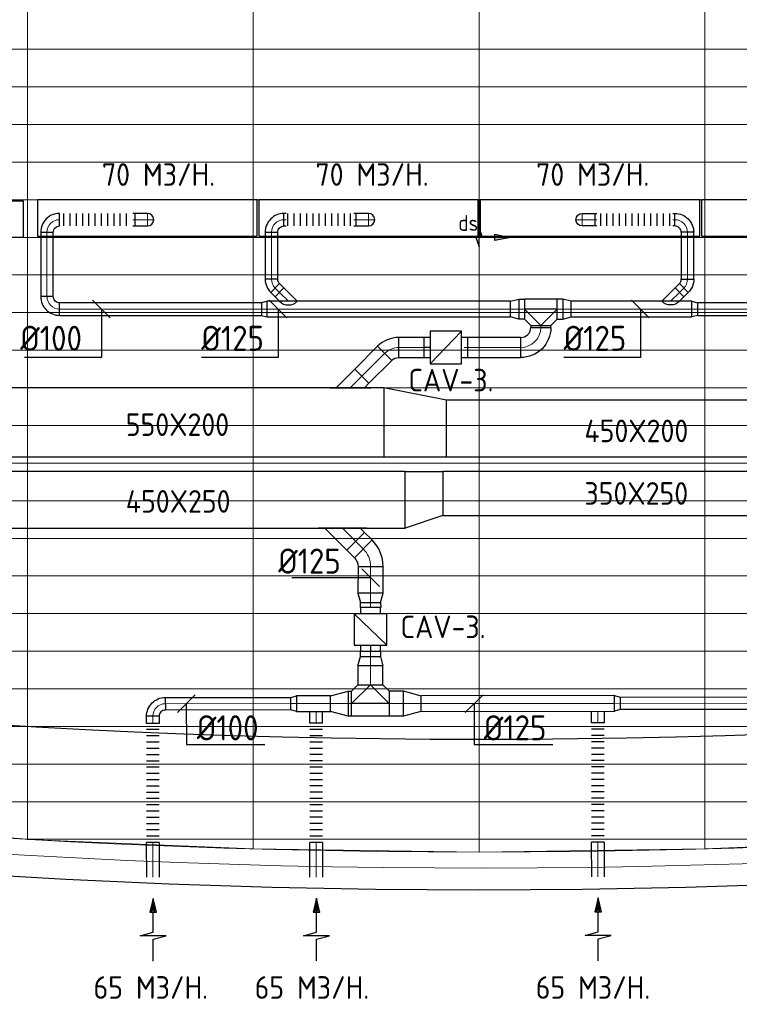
# Model space of a CAD drawing. Header units: millimetres. Extents: x -73257 to 31053, y 5203 to 51987.
# Tile 13 of 58: x -49430 to -43694, y 5903 to 13755. Entities that reach past the tile are written whole.
import ezdxf
from ezdxf.enums import TextEntityAlignment as Align

# ---------------------------------------------------------------- set-up
doc = ezdxf.new("R2010")
doc.units = ezdxf.units.MM
doc.header["$LTSCALE"] = 50
for name, color, linetype in [('4plfd', 254, 'Continuous'), ('BALKEN', 7, 'Continuous'), ('WL570---_RETOUR', 100, 'Continuous'), ('WL570---_TOEVOER', 200, 'Continuous'), ('WM570---', 2, 'Continuous'), ('WM570---_RETOUR', 2, 'Continuous'), ('WM570---_TOEVOER', 2, 'Continuous')]:
    doc.layers.add(name, color=color, linetype=linetype)
for name, color, linetype, lineweight in [('WL570---_BESTAAND-HARTLIJN', 161, 'Continuous', 0), ('WL570---_BESTAAND-MAATVOERING', 161, 'Continuous', 0), ('WL570---_BESTAAND-RETOUR', 140, 'Continuous', 0), ('WL570---_BESTAAND-TOEVOER', 180, 'Continuous', 0)]:
    doc.layers.add(name, color=color, linetype=linetype, lineweight=lineweight)
doc.styles.add('BURO-025', font='ISO96.shx', dxfattribs={"height": 125})
doc.styles.add('LZ-MAATVOEREN', font='simplex')
doc.styles.add('MAATVOERING', font='ISO')

# ---------------------------------------------------------------- blocks, each defined once
blk = doc.blocks.new('Groep-41')
at = {"color": 8, "linetype": 'Continuous', "lineweight": 13}
for p, q in [((-73154.9, 12999.1), (-22154.9, 12999.1)), ((-73154.9, 12699.1), (-22154.9, 12699.1)), ((-73154.9, 12399.1), (-22154.9, 12399.1)), ((-73154.9, 12099.1), (-22154.9, 12099.1))]:
    blk.add_line(p, q, dxfattribs=at)
blk = doc.blocks.new('Groep-50')
at = {"color": 8, "linetype": 'Continuous', "lineweight": 13}
for p, q in [((-51254.9, 18999.1), (-51254.9, 6698.7)), ((-49454.9, 18999.1), (-49454.9, 6622.6)), ((-47654.9, 18999.1), (-47654.9, 6597.2)), ((-45854.9, 15502.4), (-45854.9, 6622.6)), ((-72854.9, 11799.1), (-22392.8, 11799.1)), ((-72188.2, 11499.1), (-23121.3, 11499.1)), ((-71473.3, 11199.1), (-23841, 11199.1)), ((-70711.8, 10899.1), (-24597.7, 10899.1)), ((-69854.9, 10599.1), (-25389.2, 10599.1)), ((-69080.3, 10299.1), (-26229.6, 10299.1)), ((-68159.5, 9999.1), (-27084.9, 9999.1)), ((-67238.6, 9699.1), (-28071.2, 9699.1)), ((-66254.9, 9399.1), (-28992, 9399.1)), ((-65366, 9099.1), (-29943.5, 9099.1)), ((-64290.1, 8799.1), (-31019.4, 8799.1)), ((-63133.8, 8499.1), (-32175.7, 8499.1)), ((-61877.5, 8199.1), (-33432, 8199.1)), ((-60492, 7899.1), (-34817.5, 7899.1)), ((-58929.6, 7599.1), (-36379.9, 7599.1)), ((-57102.8, 7299.1), (-38206.7, 7299.1)), ((-51263.2, 6699.1), (-54854.9, 7003.9)), ((-54812.5, 6999.1), (-40496.9, 6999.1)), ((-51263.2, 6699.1), (-44046.2, 6699.1)), ((-49454.9, 6622.6), (-51254.9, 6698.7)), ((-44054.9, 6698.7), (-45854.9, 6622.6)), ((-47654.9, 6597.2), (-49454.9, 6622.6)), ((-45854.9, 6622.6), (-47654.9, 6597.2))]:
    blk.add_line(p, q, dxfattribs=at)
at = {"color": 8, "linetype": 'Continuous', "lineweight": 13, "flags": 128}
blk.add_lwpolyline([(-22004.9, 19149), (-22004.9, 11828, -0.208473), (-73205.8, 11785.1), (-73304.9, 11828.1)], format="xyb", dxfattribs=at)
at = {"color": 8, "linetype": 'Continuous', "lineweight": 13}
blk.add_arc((-47654.8, 70538.1), 63940.9, 246.496301, 293.503386, dxfattribs=at)
at = {"color": 8}
blk.add_blockref('Groep-41', (0, 0), dxfattribs=at)
blk = doc.blocks.new('Block plafond 3e verd')
at = {"layer": '4plfd'}
blk.add_blockref('Groep-50', (73304.912, -19149.14), dxfattribs=at)
blk = doc.blocks.new('ORN_T_SP')
blk.add_lwpolyline([(-0.5, 0.5), (-0.5, -0.5), (0.5, -0.5), (0.5, 0.5)], close=True)
at = {"style": 'LZ-MAATVOEREN', "flags": 9}
for tag, p in [('ROS_TYPE', (0.6333, 0.6833)), ('ROS_M3H', (0.6333, 0.4833)), ('ROS_ZIJDE', (0.6333, 0.2833)), ('ROS_STAT', (0.6333, 0.0833))]:
    blk.add_attdef(tag, p, '', height=0.125, dxfattribs=at)
blk = doc.blocks.new('KARO')
for p, q in [((1, 0.5), (0, 0.5)), ((0, -0.5), (1, -0.5))]:
    blk.add_line(p, q)
at = {"invisible_edges": 15}
blk.add_3dface([(0, 0.5), (0, -0.5), (1, -0.5), (1, 0.5)], dxfattribs=at)
at = {"layer": 'WL570---_BESTAAND-HARTLIJN'}
blk.add_line((0, 0), (1, 0), dxfattribs=at)
blk = doc.blocks.new('OBO10000090H')
blk.add_lwpolyline([(50, -100, 0.414214), (-100, 50), (-100, -50, -0.414214), (-50, -100)], format="xyb", close=True)
at = {"invisible_edges": 15}
for points in [[(-91.3, -50.8), (-74, 47.7), (-100, 50), (-100, -50)], [(-82.9, -53), (-48.7, 41), (-74, 47.7), (-91.3, -50.8)], [(-75, -56.7), (-25, 29.9), (-48.7, 41), (-82.9, -53)], [(-67.9, -61.7), (-3.6, 14.9), (-25, 29.9), (-75, -56.7)], [(-61.7, -67.9), (14.9, -3.6), (-3.6, 14.9), (-67.9, -61.7)], [(-56.7, -75), (29.9, -25), (14.9, -3.6), (-61.7, -67.9)], [(-53, -82.9), (41, -48.7), (29.9, -25), (-56.7, -75)], [(-50.8, -91.3), (47.7, -74), (41, -48.7), (-53, -82.9)], [(-50, -100), (50, -100), (47.7, -74), (-50.8, -91.3)]]:
    blk.add_3dface(points, dxfattribs=at)
at = {"layer": 'WL570---_BESTAAND-HARTLIJN'}
blk.add_arc((-100, -100), 100, 0, 90, dxfattribs=at)
blk = doc.blocks.new('OBO10000090L')
blk.add_lwpolyline([(50, 0, 0.414214), (-100, 150), (-100, 50, -0.414214), (-50, 0)], format="xyb", close=True)
at = {"invisible_edges": 15}
for points in [[(-91.3, 49.2), (-74, 147.7), (-100, 150), (-100, 50)], [(-82.9, 47), (-48.7, 141), (-74, 147.7), (-91.3, 49.2)], [(-75, 43.3), (-25, 129.9), (-48.7, 141), (-82.9, 47)], [(-67.9, 38.3), (-3.6, 114.9), (-25, 129.9), (-75, 43.3)], [(-61.7, 32.1), (14.9, 96.4), (-3.6, 114.9), (-67.9, 38.3)], [(-56.7, 25), (29.9, 75), (14.9, 96.4), (-61.7, 32.1)], [(-53, 17.1), (41, 51.3), (29.9, 75), (-56.7, 25)], [(-50.8, 8.7), (47.7, 26), (41, 51.3), (-53, 17.1)], [(-50, 0), (50, 0), (47.7, 26), (-50.8, 8.7)]]:
    blk.add_3dface(points, dxfattribs=at)
at = {"layer": 'WL570---_BESTAAND-HARTLIJN'}
blk.add_arc((-100, 0), 100, 0, 90, dxfattribs=at)
blk = doc.blocks.new('MVLINE')
blk.add_line((35.4, -35.4), (-35.4, 35.4))
blk = doc.blocks.new('OBO10000090ZE')
blk.add_lwpolyline([(-50, 0), (50, 0), (50, 100, 1), (-50, 100)], format="xyb", close=True)
at = {"layer": 'WL570---_BESTAAND-HARTLIJN'}
for points in [[(-50, 100), (50, 100)], [(0, 0), (0, 150)]]:
    blk.add_lwpolyline(points, dxfattribs=at)
blk = doc.blocks.new('FLLINE100')
blk.add_line((0, -50), (0, 50))
blk = doc.blocks.new('OEX1000058500')
at = {"rotation": 180}
for p in [(50, 0), (100, 0), (150, 0), (200, 0), (250, 0), (300, 0), (350, 0), (400, 0), (450, 0), (500, 0), (550, 0)]:
    blk.add_blockref('FLLINE100', p, dxfattribs=at)
blk = doc.blocks.new('OBO10000045H')
blk.add_lwpolyline([(50, -41.4, 0.198912), (6.1, 64.6), (-64.6, -6.1, -0.198912), (-50, -41.4)], format="xyb", close=True)
at = {"invisible_edges": 15}
for points in [[(-61.7, -9.3), (14.9, 55), (6.1, 64.6), (-64.6, -6.1)], [(-59, -12.7), (22.9, 44.6), (14.9, 55), (-61.7, -9.3)], [(-56.7, -16.4), (29.9, 33.6), (22.9, 44.6), (-59, -12.7)], [(-54.7, -20.3), (35.9, 22), (29.9, 33.6), (-56.7, -16.4)], [(-53, -24.3), (41, 9.9), (35.9, 22), (-54.7, -20.3)], [(-51.7, -28.5), (44.9, -2.6), (41, 9.9), (-53, -24.3)], [(-50.8, -32.7), (47.7, -15.4), (44.9, -2.6), (-51.7, -28.5)], [(-50.2, -37.1), (49.4, -28.3), (47.7, -15.4), (-50.8, -32.7)], [(-50, -41.4), (50, -41.4), (49.4, -28.3), (-50.2, -37.1)]]:
    blk.add_3dface(points, dxfattribs=at)
at = {"layer": 'WL570---_BESTAAND-HARTLIJN'}
blk.add_arc((-100, -41.4), 100, 0, 45, dxfattribs=at)
blk = doc.blocks.new('OZA1250100045L')
at = {"layer": 'WL570---_TOEVOER'}
blk.add_line((0, 0), (-70.7, 70.7), dxfattribs=at)
blk.add_lwpolyline([(-70.7, 0), (-106.1, 35.4), (-35.4, 106.1), (70.7, 0)], dxfattribs=at)
blk.add_arc((0, 70.7), 100, 225, 315, dxfattribs=at)
blk = doc.blocks.new('OSV1251000460G')
blk.add_lwpolyline([(0, -62.5), (46.7, -50), (46.7, 50), (0, 62.5)], close=True)
at = {"layer": 'WL570---_BESTAAND-HARTLIJN'}
blk.add_line((0, 0), (46.7, 0), dxfattribs=at)
blk = doc.blocks.new('OEX1000056800')
at = {"rotation": 180}
for p in [(50, 0), (100, 0), (150, 0), (200, 0), (250, 0), (300, 0), (350, 0), (400, 0), (450, 0), (500, 0), (550, 0)]:
    blk.add_blockref('FLLINE100', p, dxfattribs=at)
blk = doc.blocks.new('VBX1601600016025000')
at = {"layer": 'WL570---_TOEVOER'}
for p, q in [((50, -130), (300, 130)), ((300, 0), (350, 0))]:
    blk.add_line(p, q, dxfattribs=at)
for points in [[(50, 80), (0, 80), (0, -80), (50, -80)], [(300, -80), (350, -80), (350, 80), (300, 80)]]:
    blk.add_lwpolyline(points, dxfattribs=at)
blk.add_lwpolyline([(50, -130), (300, -130), (300, 130), (50, 130)], close=True, dxfattribs=at)
blk = doc.blocks.new('OBO16000090H')
blk.add_lwpolyline([(80, -160, 0.414214), (-160, 80), (-160, -80, -0.414214), (-80, -160)], format="xyb", close=True)
at = {"invisible_edges": 15}
for points in [[(-146.1, -81.2), (-118.3, 76.4), (-160, 80), (-160, -80)], [(-132.6, -84.8), (-77.9, 65.5), (-118.3, 76.4), (-146.1, -81.2)], [(-120, -90.7), (-40, 47.8), (-77.9, 65.5), (-132.6, -84.8)], [(-108.6, -98.7), (-5.7, 23.9), (-40, 47.8), (-120, -90.7)], [(-98.7, -108.6), (23.9, -5.7), (-5.7, 23.9), (-108.6, -98.7)], [(-90.7, -120), (47.8, -40), (23.9, -5.7), (-98.7, -108.6)], [(-84.8, -132.6), (65.5, -77.9), (47.8, -40), (-90.7, -120)], [(-81.2, -146.1), (76.4, -118.3), (65.5, -77.9), (-84.8, -132.6)], [(-80, -160), (80, -160), (76.4, -118.3), (-81.2, -146.1)]]:
    blk.add_3dface(points, dxfattribs=at)
at = {"layer": 'WL570---_BESTAAND-HARTLIJN'}
blk.add_arc((-160, -160), 160, 0, 90, dxfattribs=at)
blk = doc.blocks.new('OSV1601250650G')
blk.add_lwpolyline([(0, -80), (65.3, -62.5), (65.3, 62.5), (0, 80)], close=True)
at = {"layer": 'WL570---_BESTAAND-HARTLIJN'}
blk.add_line((0, 0), (65.3, 0), dxfattribs=at)
blk = doc.blocks.new('OTS16016016000H')
at = {"layer": 'WL570---_TOEVOER'}
blk.add_line((-130, 0), (130, 0), dxfattribs=at)
blk.add_lwpolyline([(-130, -80), (130, -80), (130, 80), (80, 130), (-80, 130), (-130, 80)], close=True, dxfattribs=at)
blk.add_lwpolyline([(-130, 0), (0, 130), (130, 0)], dxfattribs=at)
blk = doc.blocks.new('OEX1000063300')
at = {"rotation": 180}
for p in [(50, 0), (100, 0), (150, 0), (200, 0), (250, 0), (300, 0), (350, 0), (400, 0), (450, 0), (500, 0), (550, 0), (600, 0)]:
    blk.add_blockref('FLLINE100', p, dxfattribs=at)
blk = doc.blocks.new('OSV2001600740G')
blk.add_lwpolyline([(0, -100), (74.6, -80), (74.6, 80), (0, 100)], close=True)
at = {"layer": 'WL570---_BESTAAND-HARTLIJN'}
blk.add_line((0, 0), (74.6, 0), dxfattribs=at)
blk = doc.blocks.new('AFZPIJL')
for points in [[(0, -10), (0, -6.52), (-2.06, -5.97), (2.06, -5.97), (0, -5.41), (0, 0)], [(-0.26, -2.22), (0, 0)], [(0.26, -2.22), (0, 0)]]:
    blk.add_lwpolyline(points)
blk.add_lwpolyline([(0.52, -2.22), (-0.52, -2.22), (0, 0)], close=True)
blk = doc.blocks.new('OEX10000100000')
at = {"rotation": 90}
for p in [(0, -50), (0, -100), (0, -150), (0, -200), (0, -250), (0, -300), (0, -350), (0, -400), (0, -450), (0, -500), (0, -550), (0, -600), (0, -650), (0, -700), (0, -750), (0, -800), (0, -850), (0, -900), (0, -950), (0, -1000)]:
    blk.add_blockref('FLLINE100', p, dxfattribs=at)
blk = doc.blocks.new('OSV20012501390G')
blk.add_lwpolyline([(0, -100), (140, -62.5), (140, 62.5), (0, 100)], close=True)
at = {"layer": 'WL570---_BESTAAND-HARTLIJN'}
blk.add_line((0, 0), (140, 0), dxfattribs=at)
blk = doc.blocks.new('OTS20020020000H')
at = {"layer": 'WL570---_RETOUR'}
blk.add_line((-150, 0), (150, 0), dxfattribs=at)
blk.add_lwpolyline([(-150, -100), (150, -100), (150, 100), (100, 150), (-100, 150), (-150, 100)], close=True, dxfattribs=at)
blk.add_lwpolyline([(-150, 0), (0, 150), (150, 0)], dxfattribs=at)
blk = doc.blocks.new('KARH')
for p, q in [((1, 0.5), (0, 0.5)), ((0, -0.5), (1, -0.5))]:
    blk.add_line(p, q)
at = {"invisible_edges": 15}
blk.add_3dface([(0, 0.5), (0, -0.5), (1, -0.5), (1, 0.5)], dxfattribs=at)
blk = doc.blocks.new('VV145025035025003000RG')
blk.add_lwpolyline([(0, 225), (300, 225), (300, -125), (0, -225)], close=True)
at = {"invisible_edges": 15}
blk.add_3dface([(0, 225), (300, 225), (300, -125), (0, -225)], dxfattribs=at)
blk = doc.blocks.new('OAF20000045L')
blk.add_line((-191.4, 0), (191.4, 0))
blk.add_lwpolyline([(-141.4, 0), (-176.8, 35.4), (-35.4, 176.8), (141.4, 0)])
at = {"layer": 'WL570---_BESTAAND-HARTLIJN'}
blk.add_line((-106.1, 106.1), (0, 0), dxfattribs=at)
blk = doc.blocks.new('OBO20000045H')
blk.add_lwpolyline([(100, -82.8, 0.198912), (12.1, 129.3), (-129.3, -12.1, -0.198912), (-100, -82.8)], format="xyb", close=True)
at = {"invisible_edges": 15}
for points in [[(-123.4, -18.6), (29.8, 110), (12.1, 129.3), (-129.3, -12.1)], [(-118.1, -25.5), (45.7, 89.2), (29.8, 110), (-123.4, -18.6)], [(-113.4, -32.8), (59.8, 67.2), (45.7, 89.2), (-118.1, -25.5)], [(-109.4, -40.6), (71.9, 43.9), (59.8, 67.2), (-113.4, -32.8)], [(-106, -48.6), (81.9, 19.8), (71.9, 43.9), (-109.4, -40.6)], [(-103.4, -57), (89.8, -5.2), (81.9, 19.8), (-106, -48.6)], [(-101.5, -65.5), (95.4, -30.7), (89.8, -5.2), (-103.4, -57)], [(-100.4, -74.1), (98.9, -56.7), (95.4, -30.7), (-101.5, -65.5)], [(-100, -82.8), (100, -82.8), (98.9, -56.7), (-100.4, -74.1)]]:
    blk.add_3dface(points, dxfattribs=at)
at = {"layer": 'WL570---_BESTAAND-HARTLIJN'}
blk.add_arc((-200, -82.8), 200, 0, 45, dxfattribs=at)
blk = doc.blocks.new('OAF16000045R')
blk.add_line((-163.1, 0), (163.1, 0))
blk.add_lwpolyline([(-113.1, 0), (35.4, 148.5), (148.5, 35.4), (113.1, 0)])
at = {"layer": 'WL570---_BESTAAND-HARTLIJN'}
blk.add_line((91.9, 91.9), (0, 0), dxfattribs=at)
blk = doc.blocks.new('VV155020045020005000LG')
blk.add_lwpolyline([(0, -275), (500, -275), (500, 175), (0, 275)], close=True)
at = {"invisible_edges": 15}
blk.add_3dface([(0, -275), (500, -275), (500, 175), (0, 275)], dxfattribs=at)
blk = doc.blocks.new('OBO16000045H')
blk.add_lwpolyline([(80, -66.3, 0.198912), (9.7, 103.4), (-103.4, -9.7, -0.198912), (-80, -66.3)], format="xyb", close=True)
at = {"invisible_edges": 15}
for points in [[(-98.7, -14.9), (23.9, 88), (9.7, 103.4), (-103.4, -9.7)], [(-94.5, -20.4), (36.6, 71.4), (23.9, 88), (-98.7, -14.9)], [(-90.7, -26.3), (47.8, 53.7), (36.6, 71.4), (-94.5, -20.4)], [(-87.5, -32.5), (57.5, 35.2), (47.8, 53.7), (-90.7, -26.3)], [(-84.8, -38.9), (65.5, 15.8), (57.5, 35.2), (-87.5, -32.5)], [(-82.7, -45.6), (71.8, -4.2), (65.5, 15.8), (-84.8, -38.9)], [(-81.2, -52.4), (76.4, -24.6), (71.8, -4.2), (-82.7, -45.6)], [(-80.3, -59.3), (79.1, -45.4), (76.4, -24.6), (-81.2, -52.4)], [(-80, -66.3), (80, -66.3), (79.1, -45.4), (-80.3, -59.3)]]:
    blk.add_3dface(points, dxfattribs=at)
at = {"layer": 'WL570---_BESTAAND-HARTLIJN'}
blk.add_arc((-160, -66.3), 160, 0, 45, dxfattribs=at)
blk = doc.blocks.new('LU-PIJL6')
at = {"color": 0, "linetype": 'Continuous'}
for p, q in [((0, 0), (-7.5, 0)), ((-5.5, 0), (-5, -1.5)), ((-5, -1.5), (-5, 1.5)), ((-5, 1.5), (-4.5, 0)), ((-2.5, -0.5), (-2.5, 0.5)), ((-2.5, 0.5), (0, 0)), ((0, 0), (-2.5, -0.5))]:
    blk.add_line(p, q, dxfattribs=at)
blk.add_solid([(-2.5, 0.5), (-2.5, -0.5), (0, 0)], dxfattribs=at)

msp = doc.modelspace()

# ---------------------------------------------------------------- linework, layer by layer
at = {"layer": 'BALKEN', "linetype": 'Continuous'}
for radius, start, end in [(63040.636, 247.03139405, 292.96833125), (64240.636, 246.32068853, 293.67904045)]:
    msp.add_arc((-45768.356, 71057.808), radius, start, end, dxfattribs=at)
at = {"layer": 'WL570---_RETOUR'}
for p, q in [((-46763.928, 9018.226), (-46504.459, 8767.675)), ((-46634.458, 8767.951), (-46634.564, 8717.951))]:
    msp.add_line(p, q, dxfattribs=at)
for points in [[(-46553.928, 9017.781), (-46553.822, 9067.781), (-46713.822, 9068.12), (-46713.928, 9018.12)], [(-46714.458, 8768.121), (-46714.564, 8718.121), (-46554.565, 8717.781), (-46554.458, 8767.781)]]:
    msp.add_lwpolyline(points, dxfattribs=at)
msp.add_lwpolyline([(-46763.928, 9018.226), (-46764.458, 8768.227), (-46504.459, 8767.675), (-46503.928, 9017.675)], close=True, dxfattribs=at)
at = {"layer": 'WM570---'}
for points in [[(-48779.145, 11446.727), (-48779.145, 11061.982), (-49391.05, 11061.982)], [(-47370.128, 11446.727), (-47370.128, 11061.982), (-47982.032, 11061.982)], [(-44481.83, 11446.727), (-44481.83, 11061.982), (-45093.735, 11061.982)], [(-46633.068, 9304.578), (-46633.356, 9304.578), (-47259.546, 9305.131)], [(-48101.811, 8300.863), (-48101.523, 7975.105), (-47475.333, 7975.658)], [(-45807.305, 8300.863), (-45807.017, 7975.105), (-45180.827, 7975.658)]]:
    msp.add_lwpolyline(points, dxfattribs=at)

# ---------------------------------------------------------------- block references
at = {"layer": 'WL570---_BESTAAND-RETOUR', "xscale": 8.033562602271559, "yscale": 200, "zscale": 200, "rotation": 270.0517481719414}
msp.add_blockref('KARO', (-46634.679, 8459.612), dxfattribs=at)
at = {"layer": 'WL570---_BESTAAND-TOEVOER'}
msp.add_blockref('OZA1250100045L', (-47288.032, 11509.227), dxfattribs=at)
at = {"layer": 'WL570---_BESTAAND-TOEVOER', "xscale": -1}
msp.add_blockref('OZA1250100045L', (-44241.336, 11509.227), dxfattribs=at)
at = {"layer": 'WL570---_BESTAAND-TOEVOER', "rotation": 179.9999999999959}
msp.add_blockref('VBX1601600016025000', (-45857.811, 11140.494), dxfattribs=at)
at = {"layer": 'WL570---_RETOUR'}
for name, p in [('Block plafond 3e verd', (-71418.596, 19669.012)), ('VV145025035025003000RG', (-46357.679, 9925.905))]:
    msp.add_blockref(name, p, dxfattribs=at)
for name, p, xscale, yscale, zscale in [('LU-PIJL6', (-45518.44, 12019.012), 50, 50, 50), ('KARH', (-50198.063, 9925.905), 3840.384117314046, 450, 250)]:
    msp.add_blockref(name, p, dxfattribs=dict(at, xscale=xscale, yscale=yscale, zscale=zscale))
for name, p, xscale, yscale, zscale, rotation in [('KARH', (-39125.223, 9975.905), 6932.456166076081, 350, 250, 180), ('KARO', (-46751.259, 9594.839), 84.21609467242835, 200, 200, 314.9999999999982), ('KARO', (-46633.131, 9393.443), 210.5869488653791, 200, 200, 269.8784401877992), ('KARO', (-46632.651, 9108.216), -41.65426006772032, 160, 160, 90.12155981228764), ('KARO', (-46634.65, 8677.686), -41.65426006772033, 160, 160, 269.8784401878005), ('KARO', (-46634.671, 8451.578), 151.4666070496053, 200, 200, 90.05174817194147), ('KARO', (-46782.723, 8301.444), -28.82339029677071, 200, 200, 0.05174817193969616), ('KARO', (-46484.536, 8301.714), -113.3662558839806, 200, 200, 180.0517481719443), ('KARO', (-48269.064, 8300.118), -999.0447346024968, 100, 100, 180.0506517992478), ('KARO', (-47222.348, 8301.047), 271.2217342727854, 125, 125, 0.0517481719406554), ('KARO', (-44688.939, 8303.336), 1540.57043358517, 125, 125, 180.0517481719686), ('KARO', (-43148.004, 8304.645), -1494.792856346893, 100, 100, 0.05065179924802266), ('KARO', (-48368.926, 8143.434), -55.98824614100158, 100, 100, 270.0506517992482), ('KARO', (-47067.853, 8144.441), -95.4620084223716, 100, 100, 270.0506517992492), ('KARO', (-44821.552, 8146.57), -94.30230512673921, 100, 100, 270.0506517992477), ('KARO', (-48368.086, 7192.81), -275.9456809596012, 100, 100, 90.05065179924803), ('KARO', (-47066.341, 7193.817), -275.9456809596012, 100, 100, 90.05065179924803), ('KARO', (-44820.712, 7195.946), -275.9456809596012, 100, 100, 90.05065179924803), ('AFZPIJL', (-48366.51, 6748.049), -49.99999999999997, 50, 50, 0.05065179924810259), ('AFZPIJL', (-47064.765, 6749.057), -49.99999999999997, 50, 50, 0.05065179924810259), ('AFZPIJL', (-44819.136, 6751.185), -49.99999999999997, 50, 50, 0.05065179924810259)]:
    msp.add_blockref(name, p, dxfattribs=dict(at, xscale=xscale, yscale=yscale, zscale=zscale, rotation=rotation))
for name, p, rotation in [('OAF20000045L', (-46857.325, 9700.905), 180), ('OBO20000045H', (-46632.955, 9476.534), 359.878440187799), ('OSV2001600740G', (-46633.578, 9182.857), 269.8784401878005)]:
    msp.add_blockref(name, p, dxfattribs=dict(at, rotation=rotation))
at = {"layer": 'WL570---_RETOUR', "xscale": -1}
for name, p, rotation in [('OSV2001600740G', (-46634.808, 8603.045), 269.8784401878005), ('OSV20012501390G', (-46811.547, 8301.418), 0.05174817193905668), ('OTS20020020000H', (-46634.536, 8301.578), 0.05174817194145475), ('OSV20012501390G', (-46371.17, 8301.816), 180.0517481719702), ('OBO10000090H', (-48369.064, 8300.029), 0.05065179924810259), ('OSV1251000460G', (-47222.348, 8301.047), 0.05174817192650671), ('OSV1251000460G', (-44688.939, 8303.336), 180.0517481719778), ('OEX10000100000', (-48368.042, 7143.434), 180.0506517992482), ('OEX10000100000', (-47066.298, 7144.442), 180.0506517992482), ('OEX10000100000', (-44820.668, 7146.57), 180.0506517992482)]:
    msp.add_blockref(name, p, dxfattribs=dict(at, rotation=rotation))
at = {"layer": 'WL570---_TOEVOER', "xscale": -1750, "yscale": 290}
msp.add_blockref('ORN_T_SP', (-50277.373, 12164.092), dxfattribs=at)
at = {"layer": 'WL570---_TOEVOER', "xscale": 1750, "yscale": 290, "rotation": 180}
for p in [(-48411.89, 12174.092), (-46649.516, 12174.092), (-44884.615, 12174.092), (-43119.981, 12174.092)]:
    msp.add_blockref('ORN_T_SP', p, dxfattribs=at)
at = {"layer": 'WL570---_TOEVOER'}
for name, p, rotation in [('OBO10000090L', (-49112.579, 12159.571), 90), ('OEX1000058500', (-48527.927, 12159.571), 180), ('OBO10000090ZE', (-48511.89, 12159.571), 270), ('OBO10000090L', (-47323.31, 12159.571), 90), ('OEX1000056800', (-46741.761, 12159.571), 180), ('OBO10000090ZE', (-46749.516, 12159.571), 270), ('OEX1000063300', (-44198.429, 12159.571), 180), ('OBO10000045H', (-47422.67, 11643.865), 180), ('OBO10000090H', (-49212.034, 11446.727), 180), ('OSV1251000460G', (-47456.015, 11446.727), 180), ('OTS16016016000H', (-45275.819, 11446.727), 180), ('OBO16000045H', (-46474.064, 11140.494), 90)]:
    msp.add_blockref(name, p, dxfattribs=dict(at, rotation=rotation))
for p, xscale, yscale, zscale, rotation in [((-48511.89, 12159.571), 16.03765465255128, 100, 100, 180), ((-47307.087, 12159.571), 16.2227493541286, 100, 100, 180), ((-46749.516, 12159.571), 16.03765465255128, 100, 100, 180), ((-44846.565, 12159.571), -16.03765465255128, 100, 100, 180), ((-44223.466, 12159.571), -16.2227493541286, 100, 100, 180), ((-49212.579, 12059.571), 512.8430681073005, 100, 100, 270), ((-47423.215, 12059.571), 374.2841263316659, 100, 100, 270), ((-44107.244, 12059.571), 374.2841263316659, 100, 100, 270), ((-47393.38, 11614.576), 48.98494323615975, 100, 100, 315.0000000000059), ((-44135.988, 11614.576), -48.98494323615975, 100, 100, 44.99999999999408), ((-47502.782, 11446.727), 1609.568917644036, 100, 100, 180), ((-44073.496, 11446.727), 959.6825410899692, 125, 125, 180), ((-42442.065, 11446.727), 1582.693260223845, 100, 100, 180), ((-45275.819, 11300.29), 16.43775460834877, 160, 160, 90), ((-46520.927, 11093.631), 257.1909955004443, 160, 160, 225), ((-46174.419, 11140.494), 233.3716104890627, 160, 160, 180), ((-45435.819, 11140.494), 450.7316628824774, 160, 160, 180)]:
    msp.add_blockref('KARO', p, dxfattribs=dict(at, xscale=xscale, yscale=yscale, zscale=zscale, rotation=rotation))
at = {"layer": 'WL570---_TOEVOER', "xscale": -1}
for name, p, rotation in [('OBO10000090ZE', (-44846.565, 12159.571), 90), ('OBO10000090L', (-44207.244, 12159.571), 270), ('OBO10000045H', (-44106.699, 11643.865), 180), ('OSV1251000460G', (-44073.353, 11446.727), 180), ('OBO16000090H', (-45275.819, 11140.494), 180)]:
    msp.add_blockref(name, p, dxfattribs=dict(at, rotation=rotation))
at = {"layer": 'WL570---_TOEVOER'}
for name, p, xscale, yscale, zscale in [('KARO', (-47456.06, 11446.727), 1938.910899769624, 125, 125), ('KARO', (-45404.729, 11446.727), -46.57363093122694, 160, 160), ('KARO', (-45145.819, 11446.727), 46.57363093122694, 160, 160), ('KARH', (-50310.119, 10544.845), 3782.567032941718, 550, 200), ('KARH', (-46027.552, 10494.845), 4551.648036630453, 450, 200)]:
    msp.add_blockref(name, p, dxfattribs=dict(at, xscale=xscale, yscale=yscale, zscale=zscale))
at = {"layer": 'WL570---_TOEVOER', "xscale": -1}
msp.add_blockref('OSV1601250650G', (-45451.302, 11446.727), dxfattribs=at)
at = {"layer": 'WL570---_TOEVOER'}
for name, p in [('OSV1601250650G', (-45099.245, 11446.727)), ('OAF16000045R', (-46794.713, 10819.845)), ('VV155020045020005000LG', (-46527.552, 10544.845))]:
    msp.add_blockref(name, p, dxfattribs=at)
at = {"layer": 'WM570---', "yscale": 2, "zscale": 2}
for p, xscale, rotation in [((-48779.398, 11446.727), 2, 180), ((-47370.128, 11446.727), 2, 180), ((-44481.83, 11446.727), 2, 180), ((-46633.068, 9304.578), 2, 359.9493482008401), ((-48101.811, 8300.863), -1.999999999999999, 0.05065179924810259), ((-45807.305, 8300.863), -1.999999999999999, 0.05065179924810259)]:
    msp.add_blockref('MVLINE', p, dxfattribs=dict(at, xscale=xscale, rotation=rotation))

# ---------------------------------------------------------------- texts
at = {"layer": 'WL570---_BESTAAND-MAATVOERING', "style": 'MAATVOERING'}
msp.add_text('65 M3/H.', height=180, dxfattribs=at).set_placement((-45316.578, 5947.387))
at = {"layer": 'WM570---', "style": 'MAATVOERING'}
for s, height, p in [('70 M3/H.', 180, (-48774.314, 12429.751)), ('70 M3/H.', 180, (-47072.162, 12429.751)), ('70 M3/H.', 180, (-45313.212, 12429.751)), ('%%c100', 200, (-49425.169, 11113.761)), ('%%c125', 200, (-47981.906, 11113.761)), ('%%c125', 200, (-45093.608, 11113.761)), ('CAV-3.', 180, (-46331.743, 10790.378)), ('550X200', 180, (-48584.373, 10435.612)), ('450X200', 180, (-44928.336, 10385.487)), ('350X250', 180, (-44928.336, 9887.274)), ('450X250', 180, (-48584.373, 9823.511))]:
    msp.add_text(s, height=height, dxfattribs=at).set_placement(p)
for s, rotation, p in [('%%c125', 359.9471555, (-46870.614, 9337.165)), ('%%c100', 0.0528445, (-47525.931, 8008.179)), ('%%c125', 0.0528445, (-45231.425, 8008.179))]:
    msp.add_text(s, height=200, rotation=rotation, dxfattribs=at).set_placement(p, align=Align.RIGHT)
msp.add_text('CAV-3.', height=180, rotation=0.0517482, dxfattribs=at).set_placement((-46394.598, 8822.903))
at = {"layer": 'WM570---_RETOUR', "style": 'MAATVOERING'}
for p in [(-48841.418, 5947.387), (-47557.063, 5947.387), (-45316.578, 5947.387)]:
    msp.add_text('65 M3/H.', height=180, dxfattribs=at).set_placement(p)
at = {"layer": 'WM570---_TOEVOER', "lineweight": 0, "style": 'BURO-025'}
msp.add_text('ds', height=125, dxfattribs=at).set_placement((-45934.253, 12070.954))

doc.saveas('drawing.dxf')
